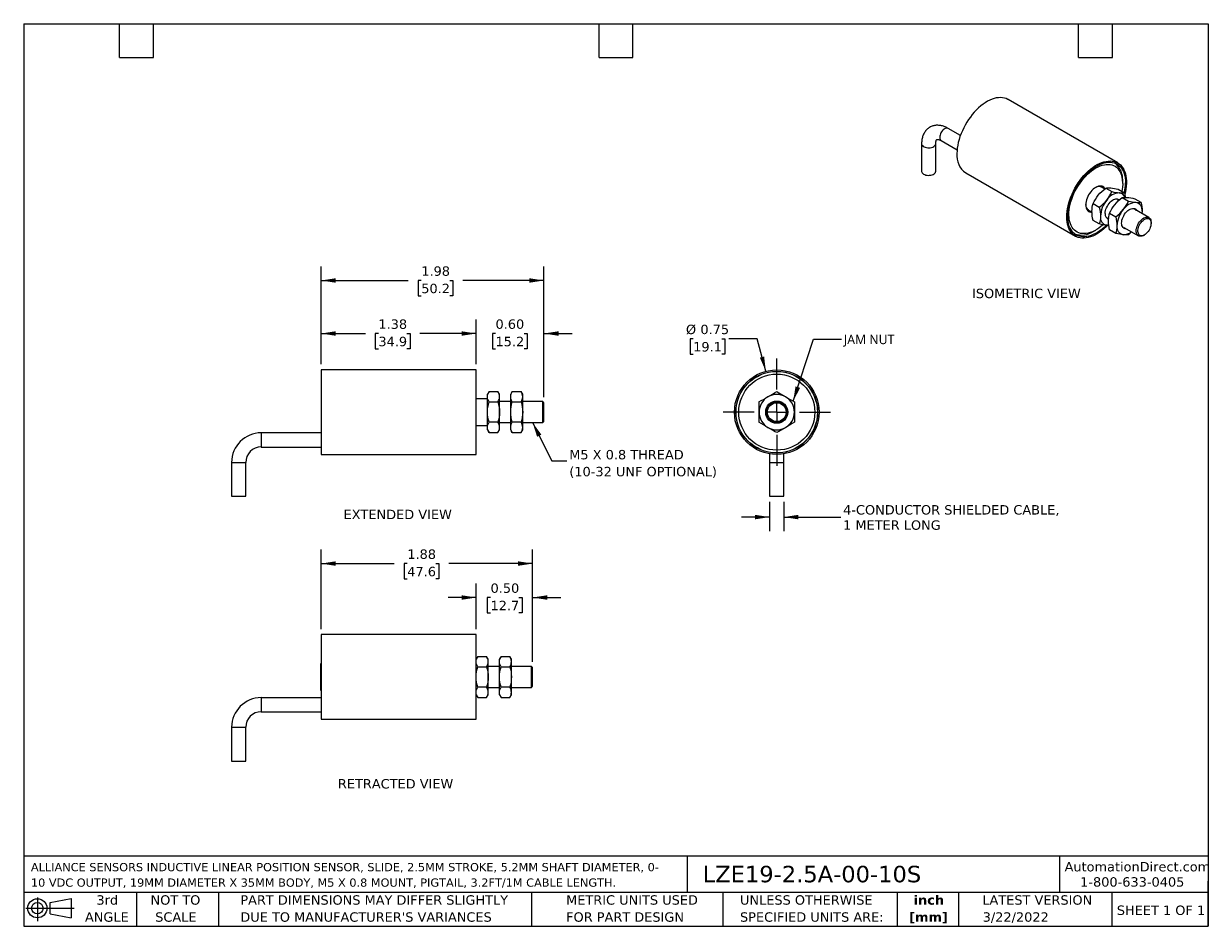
# Model space of a CAD drawing. Header units: inches. Extents: x 0.2 to 10.8, y 0.2 to 8.2.
import ezdxf

# ---------------------------------------------------------------- set-up
doc = ezdxf.new("R2010")
doc.units = ezdxf.units.IN
doc.header["$MEASUREMENT"] = 0
doc.linetypes.add('SLD-Center', pattern=[0.75, 0.6, -0.05, 0.05, -0.05])
doc.linetypes.add('SLD-Solid', pattern=[0])
doc.layers.add('CENTER', color=40, linetype='SLD-Center')
doc.layers.add('DIMENSIONS', color=140, linetype='SLD-Solid', lineweight=25)
doc.layers.add('TEXT', color=140, linetype='SLD-Solid', lineweight=25)
doc.styles.add('SLDTEXTSTYLE0', font='VERDANA.TTF')
doc.styles.add('SLDTEXTSTYLE1', font='VERDANAB.TTF')
doc.styles.add('SLDTEXTSTYLE2', font='SEGOEUI.TTF')
doc.styles.get("Standard").update_dxf_attribs({"font": 'VERDANA.TTF'})
doc.dimstyles.new('SLDDIMSTYLE0', dxfattribs={"dimtxt": 0.084961, "dimasz": 0.13, "dimexe": 0, "dimexo": 0.0625, "dimgap": 0.02124, "dimtad": 0, "dimtih": 1, "dimtoh": 1, "dimrnd": 1e-09, "dimzin": 0, "dimdsep": 46, "dimtxsty": 'SLDTEXTSTYLE0', "dimsah": 1, "dimcen": 0.09, "dimadec": 0, "dimazin": 0, "dimtfac": 1, "dimtmove": 0, "dimatfit": 0, "dimfxl": 0, "dimfrac": 2, "dimtolj": 1, "dimtzin": 12, "dimarcsym": 0})
doc.dimstyles.new('SLDDIMSTYLE1', dxfattribs={"dimtxt": 0.084961, "dimasz": 0.13, "dimexe": 0, "dimexo": 0.0625, "dimgap": 0.02124, "dimtad": 0, "dimtih": 1, "dimtoh": 1, "dimrnd": 1e-09, "dimzin": 12, "dimdsep": 46, "dimtxsty": 'SLDTEXTSTYLE0', "dimsah": 1, "dimcen": 0.09, "dimadec": 0, "dimazin": 3, "dimtfac": 1, "dimtofl": 0, "dimtmove": 0, "dimatfit": 3, "dimfxl": 0, "dimfrac": 2, "dimtolj": 1, "dimtzin": 12, "dimarcsym": 0})
doc.dimstyles.new('SLDDIMSTYLE2', dxfattribs={"dimtxt": 0.18, "dimasz": 0.13, "dimexe": 0, "dimexo": 0.0625, "dimgap": 0, "dimtad": 0, "dimtih": 1, "dimtoh": 1, "dimdec": 0, "dimrnd": 1e-09, "dimzin": 0, "dimdsep": 46, "dimtxsty": 'Standard', "dimsah": 1, "dimcen": 0.09, "dimadec": 0, "dimazin": 0, "dimtfac": 0.13, "dimtdec": 0, "dimtofl": 0, "dimtmove": 0, "dimatfit": 3, "dimfxl": 0, "dimfrac": 2, "dimtolj": 1, "dimtzin": 0, "dimarcsym": 0})
doc.dimstyles.new('SLDDIMSTYLE3', dxfattribs={"dimtxt": 0.084961, "dimasz": 0.13, "dimexe": 0, "dimexo": 0.0625, "dimgap": 0.02124, "dimtad": 0, "dimtih": 1, "dimtoh": 1, "dimrnd": 1e-09, "dimdsep": 46, "dimtxsty": 'SLDTEXTSTYLE0', "dimsah": 1, "dimcen": 0, "dimadec": 0, "dimazin": 2, "dimtfac": 1, "dimtofl": 0, "dimtmove": 0, "dimatfit": 3, "dimfxl": 0, "dimfrac": 2, "dimtolj": 1, "dimtzin": 12, "dimarcsym": 0})
doc.dimstyles.new('SLDDIMSTYLE4', dxfattribs={"dimtxt": 0.084961, "dimasz": 0.13, "dimexe": 0, "dimexo": 0.0625, "dimgap": 0.02124, "dimtad": 0, "dimtih": 1, "dimtoh": 1, "dimrnd": 1e-09, "dimzin": 12, "dimdsep": 46, "dimtxsty": 'SLDTEXTSTYLE0', "dimsah": 1, "dimcen": 0.09, "dimadec": 0, "dimazin": 3, "dimtfac": 1, "dimtmove": 0, "dimatfit": 0, "dimfxl": 0, "dimfrac": 2, "dimtolj": 1, "dimtzin": 12, "dimarcsym": 0})

# ---------------------------------------------------------------- blocks, each defined once
blk = doc.blocks.new('Block11')
at = {"color": 7, "linetype": 'SLD-Solid', "lineweight": 18}
for p, q in [((0, 0.113), (0.428, 0.113)), ((0.102, 0.209), (0.102, 0)), ((0.216, 0.164), (0.401, 0.198)), ((0.216, 0.063), (0.216, 0.164)), ((0.401, 0.198), (0.401, 0.029)), ((0.216, 0.063), (0.401, 0.029))]:
    blk.add_line(p, q, dxfattribs=at)
for radius in [0.0846, 0.0506]:
    blk.add_circle((0.102, 0.113), radius, dxfattribs=at)
blk = doc.blocks.new('Block12')
at = {"color": 7, "linetype": 'Continuous'}
blk.add_blockref('Block11', (0, 0), dxfattribs=at)
blk = doc.blocks.new('SW_NOTE_0')
at = {"layer": 'TEXT', "color": 0, "char_height": 0.07292, "attachment_point": 1, "style": 'SLDTEXTSTYLE0'}
for s, insert in [('ALLIANCE SENSORS INDUCTIVE LINEAR POSITION SENSOR, SLIDE, 2.5MM STROKE, 5.2MM SHAFT DIAMETER, 0-', (0, 0.093)), ('10 VDC OUTPUT, 19MM DIAMETER X 35MM BODY, M5 X 0.8 MOUNT, PIGTAIL, 3.2FT/1M CABLE LENGTH.', (0, -0.044))]:
    blk.add_mtext(s, dxfattribs=dict(at, insert=insert))
blk = doc.blocks.new('SW_NOTE_0_1')
at = {"layer": 'TEXT', "color": 0, "char_height": 0.0833, "attachment_point": 2, "style": 'SLDTEXTSTYLE1'}
for s, insert in [('inch', (0.125, 0.106)), ('[mm]', (0.122, -0.045))]:
    blk.add_mtext(s, dxfattribs=dict(at, insert=insert))
blk = doc.blocks.new('SW_NOTE_0_2')
at = {"layer": 'TEXT', "color": 0, "char_height": 0.08333, "attachment_point": 1, "style": 'SLDTEXTSTYLE0'}
for s, insert in [('UNLESS OTHERWISE ', (0, 0.106)), ('SPECIFIED UNITS ARE:', (0, -0.045))]:
    blk.add_mtext(s, dxfattribs=dict(at, insert=insert))
blk = doc.blocks.new('SW_NOTE_0_3')
at = {"layer": 'TEXT', "color": 0, "char_height": 0.08333, "attachment_point": 1, "style": 'SLDTEXTSTYLE0'}
for s, insert in [('PART DIMENSIONS MAY DIFFER SLIGHTLY ', (0, 0.106)), ("DUE TO MANUFACTURER'S VARIANCES", (0, -0.045))]:
    blk.add_mtext(s, dxfattribs=dict(at, insert=insert))
blk = doc.blocks.new('SW_NOTE_0_4')
at = {"layer": 'TEXT', "color": 0, "char_height": 0.0833, "attachment_point": 2, "style": 'SLDTEXTSTYLE0'}
for s, insert in [('NOT TO', (0.207, 0.106)), ('SCALE', (0.211, -0.045))]:
    blk.add_mtext(s, dxfattribs=dict(at, insert=insert))
blk = doc.blocks.new('SW_NOTE_0_5')
at = {"layer": 'TEXT', "color": 0, "char_height": 0.0833, "attachment_point": 2, "style": 'SLDTEXTSTYLE0'}
for s, insert in [('3rd', (0.091, 0.106)), ('ANGLE', (0.087, -0.045))]:
    blk.add_mtext(s, dxfattribs=dict(at, insert=insert))
blk = doc.blocks.new('SW_NOTE_0_6')
at = {"layer": 'TEXT', "color": 0, "char_height": 0.08333, "attachment_point": 1, "style": 'SLDTEXTSTYLE0'}
for s, insert in [('METRIC UNITS USED ', (0, 0.106)), ('FOR PART DESIGN', (0, -0.045))]:
    blk.add_mtext(s, dxfattribs=dict(at, insert=insert))
blk = doc.blocks.new('_D')
at = {"layer": 'DIMENSIONS'}
for p, q in [((4.261, 5.232), (4.261, 5.629)), ((4.861, 4.941), (4.861, 5.629)), ((4.261, 5.504), (4.011, 5.504)), ((4.432, 5.504), (4.404, 5.504)), ((4.404, 5.504), (4.404, 5.369)), ((4.685, 5.504), (4.713, 5.504)), ((4.713, 5.504), (4.713, 5.369)), ((4.861, 5.504), (5.111, 5.504)), ((4.404, 5.369), (4.432, 5.369)), ((4.713, 5.369), (4.685, 5.369))]:
    blk.add_line(p, q, dxfattribs=at)
for points in [[(4.261, 5.504), (4.131, 5.524), (4.131, 5.484)], [(4.861, 5.504), (4.991, 5.484), (4.991, 5.524)]]:
    blk.add_solid(points, dxfattribs=at)
at = {"layer": 'DIMENSIONS', "char_height": 0.0833, "attachment_point": 1, "style": 'SLDTEXTSTYLE0'}
for s, insert in [('0.60', (4.432, 5.629)), ('15.2', (4.432, 5.475))]:
    blk.add_mtext(s, dxfattribs=dict(at, insert=insert))
blk = doc.blocks.new('_D_1')
at = {"layer": 'DIMENSIONS'}
for p, q in [((2.886, 5.232), (2.886, 5.629)), ((4.261, 5.232), (4.261, 5.629)), ((2.886, 5.504), (3.279, 5.504)), ((3.394, 5.504), (3.365, 5.504)), ((3.365, 5.504), (3.365, 5.369)), ((3.646, 5.504), (3.675, 5.504)), ((3.675, 5.504), (3.675, 5.369)), ((4.261, 5.504), (3.761, 5.504)), ((3.365, 5.369), (3.394, 5.369)), ((3.675, 5.369), (3.646, 5.369))]:
    blk.add_line(p, q, dxfattribs=at)
for points in [[(2.886, 5.504), (3.016, 5.484), (3.016, 5.524)], [(4.261, 5.504), (4.131, 5.524), (4.131, 5.484)]]:
    blk.add_solid(points, dxfattribs=at)
at = {"layer": 'DIMENSIONS', "char_height": 0.0833, "attachment_point": 1, "style": 'SLDTEXTSTYLE0'}
for s, insert in [('1.38', (3.394, 5.629)), ('34.9', (3.394, 5.475))]:
    blk.add_mtext(s, dxfattribs=dict(at, insert=insert))
blk = doc.blocks.new('_D_2')
at = {"layer": 'DIMENSIONS'}
for p, q in [((2.886, 5.232), (2.886, 6.099)), ((4.861, 4.941), (4.861, 6.099)), ((2.886, 5.974), (3.659, 5.974)), ((3.774, 5.974), (3.746, 5.974)), ((3.746, 5.974), (3.746, 5.839)), ((4.027, 5.974), (4.055, 5.974)), ((4.055, 5.974), (4.055, 5.839)), ((4.861, 5.974), (4.142, 5.974)), ((3.746, 5.839), (3.774, 5.839)), ((4.055, 5.839), (4.027, 5.839))]:
    blk.add_line(p, q, dxfattribs=at)
for points in [[(2.886, 5.974), (3.016, 5.954), (3.016, 5.994)], [(4.861, 5.974), (4.731, 5.994), (4.731, 5.954)]]:
    blk.add_solid(points, dxfattribs=at)
at = {"layer": 'DIMENSIONS', "char_height": 0.0833, "attachment_point": 1, "style": 'SLDTEXTSTYLE0'}
for s, insert in [('1.98', (3.774, 6.099)), ('50.2', (3.774, 5.945))]:
    blk.add_mtext(s, dxfattribs=dict(at, insert=insert))
blk = doc.blocks.new('SW_NOTE_0_7')
at = {"layer": 'TEXT', "color": 0, "char_height": 0.08333, "attachment_point": 1, "style": 'SLDTEXTSTYLE0'}
for s, insert in [('M5 X 0.8 THREAD', (0.022, 0.095)), ('(10-32 UNF OPTIONAL)', (0.022, -0.055))]:
    blk.add_mtext(s, dxfattribs=dict(at, insert=insert))
blk = doc.blocks.new('_D_3')
at = {"layer": 'DIMENSIONS'}
for p, q in [((6.184, 5.457), (6.156, 5.457)), ((6.156, 5.457), (6.156, 5.322)), ((6.437, 5.457), (6.465, 5.457)), ((6.465, 5.457), (6.465, 5.322)), ((6.751, 5.457), (6.501, 5.457)), ((6.828, 5.17), (6.751, 5.457)), ((6.156, 5.322), (6.184, 5.322)), ((6.465, 5.322), (6.437, 5.322))]:
    blk.add_line(p, q, dxfattribs=at)
blk.add_solid([(6.828, 5.17), (6.813, 5.3), (6.775, 5.29)], dxfattribs=at)
at = {"layer": 'DIMENSIONS', "char_height": 0.0833, "attachment_point": 1, "style": 'SLDTEXTSTYLE0'}
for s, insert in [('%%c', (6.12, 5.582)), ('0.75', (6.248, 5.582)), ('19.1', (6.184, 5.428))]:
    blk.add_mtext(s, dxfattribs=dict(at, insert=insert))
blk = doc.blocks.new('_D_4')
at = {"layer": 'DIMENSIONS'}
for p, q in [((6.862, 4.011), (6.862, 3.752)), ((6.987, 4.011), (6.987, 3.752)), ((6.862, 3.877), (6.612, 3.877)), ((6.987, 3.877), (7.494, 3.877))]:
    blk.add_line(p, q, dxfattribs=at)
for points in [[(6.862, 3.877), (6.732, 3.897), (6.732, 3.857)], [(6.987, 3.877), (7.117, 3.857), (7.117, 3.897)]]:
    blk.add_solid(points, dxfattribs=at)
at = {"layer": 'DIMENSIONS', "char_height": 0.08333, "attachment_point": 1, "style": 'SLDTEXTSTYLE0'}
for s, insert in [('4-CONDUCTOR SHIELDED CABLE,', (7.513, 3.983)), ('1 METER LONG', (7.513, 3.848))]:
    blk.add_mtext(s, dxfattribs=dict(at, insert=insert))
blk = doc.blocks.new('SW_CENTERMARKSYMBOL_0')
at = {"layer": 'CENTER', "color": 0}
for p, q in [((0, 0.2), (0, 0.475)), ((-0.2, 0), (-0.475, 0)), ((0, 0), (-0.1, 0)), ((0, 0), (0, 0.1)), ((0, 0), (0, -0.1)), ((0, 0), (0.1, 0)), ((0.2, 0), (0.475, 0)), ((0, -0.2), (0, -0.475))]:
    blk.add_line(p, q, dxfattribs=at)
blk = doc.blocks.new('_D_5')
at = {"layer": 'DIMENSIONS'}
for p, q in [((4.261, 2.885), (4.261, 3.289)), ((4.761, 2.594), (4.761, 3.289)), ((4.261, 3.164), (4.011, 3.164)), ((4.388, 3.164), (4.359, 3.164)), ((4.359, 3.164), (4.359, 3.029)), ((4.64, 3.164), (4.669, 3.164)), ((4.669, 3.164), (4.669, 3.029)), ((4.761, 3.164), (5.011, 3.164)), ((4.359, 3.029), (4.388, 3.029)), ((4.669, 3.029), (4.64, 3.029))]:
    blk.add_line(p, q, dxfattribs=at)
for points in [[(4.261, 3.164), (4.131, 3.184), (4.131, 3.144)], [(4.761, 3.164), (4.891, 3.144), (4.891, 3.184)]]:
    blk.add_solid(points, dxfattribs=at)
at = {"layer": 'DIMENSIONS', "char_height": 0.0833, "attachment_point": 1, "style": 'SLDTEXTSTYLE0'}
for s, insert in [('0.50', (4.388, 3.289)), ('12.7', (4.388, 3.135))]:
    blk.add_mtext(s, dxfattribs=dict(at, insert=insert))
blk = doc.blocks.new('_D_6')
at = {"layer": 'DIMENSIONS'}
for p, q in [((2.886, 2.885), (2.886, 3.59)), ((4.761, 2.594), (4.761, 3.59)), ((2.886, 3.465), (3.535, 3.465)), ((3.65, 3.465), (3.622, 3.465)), ((3.622, 3.465), (3.622, 3.33)), ((3.903, 3.465), (3.931, 3.465)), ((3.931, 3.465), (3.931, 3.33)), ((4.761, 3.465), (4.018, 3.465)), ((3.622, 3.33), (3.65, 3.33)), ((3.931, 3.33), (3.903, 3.33))]:
    blk.add_line(p, q, dxfattribs=at)
for points in [[(2.886, 3.465), (3.016, 3.445), (3.016, 3.485)], [(4.761, 3.465), (4.631, 3.485), (4.631, 3.445)]]:
    blk.add_solid(points, dxfattribs=at)
at = {"layer": 'DIMENSIONS', "char_height": 0.0833, "attachment_point": 1, "style": 'SLDTEXTSTYLE0'}
for s, insert in [('1.88', (3.65, 3.59)), ('47.6', (3.65, 3.436))]:
    blk.add_mtext(s, dxfattribs=dict(at, insert=insert))

msp = doc.modelspace()

# ---------------------------------------------------------------- linework, layer by layer
for p, q in [((9.947, 7.016), (8.975, 7.578)), ((8.553, 7.259), (8.444, 7.322)), ((8.209, 7.186), (8.209, 6.941)), ((8.334, 6.941), (8.334, 7.186)), ((8.382, 7.214), (8.524, 7.132)), ((8.6, 6.928), (9.572, 6.367)), ((9.991, 6.833), (9.991, 6.853)), ((9.831, 6.785), (9.804, 6.801)), ((9.841, 6.793), (9.896, 6.762)), ((9.952, 6.784), (10.007, 6.752)), ((9.729, 6.655), (9.784, 6.623)), ((9.958, 6.685), (9.949, 6.69)), ((9.986, 6.709), (10.042, 6.677)), ((10.098, 6.699), (10.153, 6.667)), ((9.687, 6.598), (9.72, 6.58)), ((9.856, 6.528), (9.867, 6.522)), ((9.875, 6.571), (9.93, 6.539)), ((10.224, 6.532), (10.095, 6.606)), ((10.163, 6.587), (10.162, 6.568)), ((9.784, 6.475), (9.729, 6.506)), ((9.735, 6.411), (9.753, 6.421)), ((9.868, 6.463), (9.85, 6.464)), ((9.93, 6.39), (9.875, 6.422)), ((10.002, 6.444), (10.13, 6.37)), ((10.243, 6.481), (10.243, 6.489)), ((10.07, 6.405), (10.042, 6.38)), ((10.177, 6.374), (10.184, 6.378)), ((4.261, 5.182), (2.886, 5.182)), ((2.886, 5.182), (2.886, 4.807)), ((4.261, 4.807), (4.261, 5.182)), ((4.375, 4.989), (4.361, 4.965)), ((4.361, 4.944), (4.361, 4.965)), ((4.361, 4.807), (4.361, 4.944)), ((4.375, 4.989), (4.453, 4.989)), ((4.467, 4.965), (4.453, 4.989)), ((4.467, 4.944), (4.467, 4.965)), ((4.467, 4.807), (4.467, 4.944)), ((4.581, 4.989), (4.567, 4.965)), ((4.567, 4.944), (4.567, 4.965)), ((4.567, 4.807), (4.567, 4.944)), ((4.581, 4.989), (4.659, 4.989)), ((4.673, 4.965), (4.659, 4.989)), ((4.673, 4.944), (4.673, 4.965)), ((4.673, 4.807), (4.673, 4.944)), ((4.361, 4.924), (4.261, 4.924)), ((4.375, 4.898), (4.453, 4.898)), ((4.567, 4.901), (4.467, 4.901)), ((4.581, 4.898), (4.659, 4.898)), ((4.851, 4.901), (4.673, 4.901)), ((4.861, 4.891), (4.851, 4.901)), ((4.851, 4.827), (4.851, 4.901)), ((4.861, 4.726), (4.861, 4.891)), ((2.886, 4.807), (2.886, 4.432)), ((4.261, 4.432), (4.261, 4.807)), ((4.361, 4.671), (4.361, 4.807)), ((4.467, 4.671), (4.467, 4.807)), ((4.567, 4.671), (4.567, 4.807)), ((4.673, 4.671), (4.673, 4.807)), ((4.851, 4.714), (4.851, 4.827)), ((4.861, 4.724), (4.861, 4.726)), ((2.886, 4.623), (2.356, 4.623)), ((2.356, 4.623), (2.356, 4.498)), ((4.261, 4.69), (4.361, 4.69)), ((4.361, 4.65), (4.361, 4.671)), ((4.361, 4.65), (4.375, 4.626)), ((4.453, 4.717), (4.375, 4.717)), ((4.375, 4.626), (4.453, 4.626)), ((4.453, 4.626), (4.467, 4.65)), ((4.467, 4.714), (4.567, 4.714)), ((4.467, 4.65), (4.467, 4.671)), ((4.567, 4.65), (4.567, 4.671)), ((4.567, 4.65), (4.581, 4.626)), ((4.659, 4.717), (4.581, 4.717)), ((4.581, 4.626), (4.659, 4.626)), ((4.659, 4.626), (4.673, 4.65)), ((4.673, 4.714), (4.851, 4.714)), ((4.673, 4.65), (4.673, 4.671)), ((4.851, 4.714), (4.861, 4.724)), ((2.356, 4.498), (2.886, 4.498)), ((2.886, 4.432), (4.261, 4.432)), ((6.862, 4.438), (6.862, 4.361)), ((6.987, 4.361), (6.987, 4.438)), ((2.093, 4.361), (2.093, 4.061)), ((2.093, 4.361), (2.218, 4.361)), ((2.218, 4.061), (2.218, 4.361)), ((6.862, 4.361), (6.862, 4.061)), ((6.862, 4.361), (6.987, 4.361)), ((6.987, 4.061), (6.987, 4.361)), ((2.093, 4.061), (2.218, 4.061)), ((6.862, 4.061), (6.987, 4.061)), ((4.261, 2.835), (2.886, 2.835)), ((2.886, 2.835), (2.886, 2.46)), ((4.261, 2.46), (4.261, 2.835)), ((4.275, 2.642), (4.261, 2.618)), ((4.275, 2.642), (4.353, 2.642)), ((4.367, 2.618), (4.353, 2.642)), ((4.481, 2.642), (4.467, 2.618)), ((4.481, 2.642), (4.559, 2.642)), ((4.573, 2.618), (4.559, 2.642)), ((2.886, 2.577), (2.881, 2.577)), ((2.881, 2.577), (2.881, 2.354)), ((4.275, 2.551), (4.353, 2.551)), ((4.367, 2.597), (4.367, 2.618)), ((4.367, 2.46), (4.367, 2.597)), ((4.467, 2.554), (4.367, 2.554)), ((4.467, 2.597), (4.467, 2.618)), ((4.467, 2.46), (4.467, 2.597)), ((4.481, 2.551), (4.559, 2.551)), ((4.573, 2.597), (4.573, 2.618)), ((4.573, 2.46), (4.573, 2.597)), ((4.751, 2.554), (4.573, 2.554)), ((4.761, 2.544), (4.751, 2.554)), ((4.751, 2.48), (4.751, 2.554)), ((4.761, 2.379), (4.761, 2.544)), ((2.886, 2.46), (2.886, 2.085)), ((4.261, 2.085), (4.261, 2.46)), ((4.367, 2.324), (4.367, 2.46)), ((4.467, 2.324), (4.467, 2.46)), ((4.573, 2.324), (4.573, 2.46)), ((4.751, 2.367), (4.751, 2.48)), ((2.881, 2.354), (2.881, 2.343)), ((2.881, 2.343), (2.886, 2.343)), ((4.353, 2.369), (4.275, 2.369)), ((4.367, 2.367), (4.467, 2.367)), ((4.367, 2.303), (4.367, 2.324)), ((4.467, 2.303), (4.467, 2.324)), ((4.559, 2.369), (4.481, 2.369)), ((4.573, 2.367), (4.751, 2.367)), ((4.573, 2.303), (4.573, 2.324)), ((4.751, 2.367), (4.761, 2.377)), ((4.761, 2.377), (4.761, 2.379)), ((2.886, 2.276), (2.356, 2.276)), ((2.356, 2.276), (2.356, 2.151)), ((4.261, 2.303), (4.275, 2.278)), ((4.275, 2.278), (4.353, 2.278)), ((4.353, 2.278), (4.367, 2.303)), ((4.467, 2.303), (4.481, 2.278)), ((4.481, 2.278), (4.559, 2.278)), ((4.559, 2.278), (4.573, 2.303)), ((2.356, 2.151), (2.886, 2.151)), ((2.093, 2.014), (2.093, 1.714)), ((2.093, 2.014), (2.218, 2.014)), ((2.218, 1.714), (2.218, 2.014)), ((2.886, 2.085), (4.261, 2.085)), ((2.093, 1.714), (2.218, 1.714))]:
    msp.add_line(p, q)
at = {"flags": 128}
for points in [[(8.975, 7.578), (8.973, 7.579), (8.958, 7.586), (8.943, 7.591), (8.926, 7.594), (8.908, 7.595), (8.89, 7.594), (8.871, 7.592), (8.852, 7.587), (8.833, 7.581), (8.813, 7.572), (8.793, 7.562), (8.773, 7.55), (8.753, 7.536), (8.733, 7.521), (8.713, 7.504), (8.694, 7.486), (8.676, 7.466), (8.658, 7.445), (8.641, 7.423), (8.625, 7.4), (8.609, 7.376), (8.595, 7.352), (8.582, 7.327), (8.57, 7.301), (8.559, 7.276), (8.549, 7.25), (8.541, 7.224), (8.534, 7.198), (8.529, 7.173), (8.525, 7.148), (8.523, 7.123), (8.522, 7.1)], [(8.444, 7.322), (8.439, 7.324), (8.433, 7.325), (8.425, 7.324), (8.417, 7.321), (8.409, 7.316), (8.401, 7.31), (8.393, 7.302), (8.386, 7.293), (8.38, 7.283), (8.375, 7.273), (8.372, 7.263), (8.369, 7.252), (8.369, 7.242), (8.369, 7.233), (8.372, 7.226), (8.375, 7.219), (8.38, 7.215), (8.382, 7.214)], [(8.209, 7.186), (8.209, 7.181), (8.212, 7.175), (8.217, 7.169), (8.223, 7.163), (8.231, 7.159), (8.241, 7.155), (8.252, 7.152), (8.263, 7.151), (8.274, 7.15), (8.286, 7.151), (8.297, 7.153), (8.307, 7.156), (8.316, 7.161), (8.323, 7.166), (8.329, 7.172), (8.332, 7.178), (8.334, 7.185), (8.334, 7.186)], [(8.209, 6.941), (8.209, 6.94), (8.211, 6.933), (8.214, 6.927), (8.22, 6.921), (8.227, 6.916), (8.236, 6.912), (8.246, 6.908), (8.257, 6.906), (8.269, 6.905), (8.28, 6.906), (8.291, 6.907), (8.302, 6.91), (8.311, 6.914), (8.319, 6.918), (8.326, 6.924), (8.331, 6.93), (8.333, 6.936), (8.334, 6.941)], [(9.495, 6.539), (9.495, 6.562), (9.498, 6.586), (9.501, 6.611), (9.507, 6.637), (9.513, 6.662), (9.522, 6.688), (9.531, 6.714), (9.542, 6.74), (9.554, 6.766), (9.567, 6.791), (9.581, 6.815), (9.597, 6.839), (9.613, 6.862), (9.63, 6.884), (9.648, 6.905), (9.667, 6.924), (9.686, 6.943), (9.705, 6.96), (9.725, 6.975), (9.745, 6.989), (9.765, 7.001), (9.785, 7.011), (9.805, 7.019), (9.824, 7.026), (9.844, 7.03), (9.862, 7.033), (9.881, 7.034), (9.898, 7.033), (9.915, 7.029), (9.931, 7.024), (9.946, 7.017), (9.959, 7.008), (9.972, 6.998), (9.983, 6.985), (9.994, 6.971), (10.002, 6.955), (10.01, 6.938), (10.016, 6.919), (10.02, 6.9), (10.023, 6.878), (10.025, 6.856), (10.025, 6.833), (10.023, 6.809), (10.02, 6.784), (10.016, 6.759), (10.01, 6.736)], [(9.848, 6.464), (9.846, 6.463), (9.828, 6.445), (9.809, 6.429), (9.789, 6.415), (9.77, 6.401), (9.75, 6.39), (9.73, 6.381), (9.711, 6.373), (9.692, 6.367), (9.673, 6.363), (9.655, 6.361), (9.637, 6.361), (9.621, 6.363), (9.604, 6.366), (9.589, 6.372), (9.575, 6.38), (9.562, 6.389), (9.55, 6.4), (9.54, 6.413), (9.53, 6.428), (9.522, 6.444), (9.515, 6.461), (9.51, 6.48), (9.507, 6.5), (9.504, 6.521), (9.504, 6.544), (9.504, 6.567), (9.507, 6.591), (9.51, 6.615), (9.515, 6.64), (9.522, 6.665), (9.53, 6.69), (9.54, 6.716), (9.55, 6.741), (9.562, 6.766), (9.575, 6.79), (9.589, 6.814), (9.604, 6.837), (9.621, 6.86), (9.637, 6.881), (9.655, 6.901), (9.673, 6.92), (9.692, 6.938), (9.711, 6.954), (9.73, 6.969), (9.75, 6.982), (9.77, 6.993), (9.789, 7.003), (9.809, 7.01), (9.828, 7.016), (9.846, 7.02), (9.865, 7.022), (9.882, 7.022), (9.899, 7.02), (9.915, 7.017), (9.93, 7.011), (9.945, 7.003), (9.958, 6.994), (9.97, 6.983), (9.98, 6.97), (9.99, 6.956), (9.998, 6.939), (10.004, 6.922), (10.009, 6.903), (10.013, 6.883), (10.015, 6.862), (10.016, 6.84), (10.016, 6.84)], [(9.662, 6.897), (9.68, 6.915), (9.698, 6.931), (9.716, 6.946), (9.735, 6.96), (9.754, 6.971), (9.773, 6.981), (9.792, 6.989), (9.81, 6.996), (9.829, 7), (9.846, 7.002), (9.863, 7.003), (9.88, 7.001), (9.895, 6.998), (9.91, 6.993), (9.924, 6.986), (9.936, 6.977), (9.948, 6.966), (9.958, 6.953), (9.967, 6.939), (9.974, 6.923), (9.981, 6.906), (9.985, 6.888), (9.989, 6.868), (9.99, 6.848), (9.991, 6.826), (9.989, 6.803), (9.987, 6.78), (9.984, 6.765)], [(9.817, 6.468), (9.798, 6.452), (9.78, 6.438), (9.761, 6.426), (9.742, 6.415), (9.723, 6.406), (9.704, 6.399), (9.686, 6.393), (9.668, 6.39), (9.651, 6.389), (9.634, 6.389), (9.618, 6.391), (9.603, 6.396), (9.589, 6.402), (9.575, 6.41), (9.563, 6.42), (9.553, 6.432), (9.543, 6.445), (9.535, 6.46), (9.528, 6.476), (9.522, 6.494), (9.518, 6.513), (9.516, 6.533), (9.515, 6.554), (9.515, 6.577), (9.517, 6.599), (9.521, 6.623), (9.526, 6.647), (9.532, 6.671), (9.54, 6.696), (9.549, 6.72), (9.559, 6.744), (9.571, 6.768), (9.584, 6.792), (9.598, 6.815), (9.613, 6.837), (9.628, 6.858), (9.645, 6.878), (9.662, 6.897)], [(9.834, 6.788), (9.831, 6.792), (9.824, 6.8), (9.816, 6.806), (9.808, 6.809), (9.798, 6.811), (9.787, 6.811), (9.776, 6.809), (9.765, 6.805), (9.753, 6.799), (9.741, 6.792), (9.73, 6.782), (9.718, 6.772), (9.708, 6.76), (9.698, 6.746), (9.689, 6.732), (9.682, 6.718), (9.675, 6.703), (9.67, 6.688), (9.666, 6.673), (9.664, 6.658), (9.663, 6.644), (9.664, 6.631), (9.666, 6.619), (9.67, 6.608), (9.675, 6.599), (9.681, 6.591), (9.689, 6.586), (9.698, 6.582), (9.708, 6.58), (9.718, 6.58), (9.719, 6.58)], [(9.836, 6.567), (9.837, 6.58), (9.839, 6.593), (9.843, 6.606), (9.848, 6.619), (9.855, 6.633), (9.862, 6.645), (9.871, 6.657), (9.88, 6.668), (9.89, 6.677), (9.901, 6.685), (9.911, 6.691), (9.921, 6.695), (9.931, 6.697), (9.941, 6.697), (9.949, 6.695), (9.957, 6.691), (9.961, 6.688)], [(9.954, 6.693), (9.956, 6.692), (9.961, 6.688)], [(9.858, 6.463), (9.844, 6.449), (9.824, 6.432), (9.805, 6.416), (9.785, 6.401), (9.765, 6.388), (9.745, 6.377), (9.725, 6.368), (9.705, 6.36), (9.686, 6.355), (9.667, 6.351), (9.648, 6.349), (9.63, 6.35), (9.613, 6.352), (9.597, 6.356), (9.581, 6.362), (9.567, 6.37), (9.554, 6.38), (9.542, 6.391), (9.531, 6.405), (9.522, 6.42), (9.513, 6.436), (9.507, 6.454), (9.501, 6.473), (9.498, 6.494), (9.495, 6.516), (9.495, 6.539)], [(9.866, 6.519), (9.862, 6.52), (9.856, 6.523)], [(9.982, 6.483), (9.983, 6.495), (9.985, 6.508), (9.989, 6.522), (9.994, 6.535), (10.001, 6.548), (10.008, 6.561), (10.017, 6.573), (10.026, 6.583), (10.036, 6.593), (10.046, 6.6), (10.057, 6.606), (10.067, 6.61), (10.077, 6.613), (10.086, 6.613), (10.095, 6.611), (10.103, 6.607), (10.109, 6.602), (10.114, 6.595)], [(10.112, 6.43), (10.115, 6.442), (10.12, 6.456), (10.125, 6.468), (10.132, 6.481), (10.14, 6.493), (10.149, 6.504), (10.158, 6.513), (10.168, 6.521), (10.178, 6.528), (10.189, 6.533), (10.198, 6.535), (10.208, 6.536), (10.216, 6.535), (10.224, 6.532), (10.23, 6.527), (10.236, 6.52), (10.24, 6.511), (10.242, 6.501), (10.243, 6.49), (10.243, 6.489)], [(10.172, 6.373), (10.163, 6.371), (10.154, 6.371), (10.146, 6.372), (10.139, 6.376), (10.134, 6.382), (10.13, 6.389), (10.127, 6.398), (10.125, 6.408), (10.125, 6.419), (10.127, 6.431), (10.13, 6.443), (10.135, 6.455), (10.14, 6.467), (10.147, 6.479), (10.155, 6.489), (10.164, 6.499), (10.173, 6.507), (10.182, 6.514), (10.192, 6.519), (10.201, 6.522), (10.21, 6.523), (10.218, 6.522), (10.226, 6.519), (10.232, 6.514), (10.237, 6.508), (10.24, 6.5), (10.243, 6.491), (10.243, 6.48), (10.242, 6.469), (10.24, 6.457), (10.236, 6.444), (10.231, 6.432), (10.225, 6.42), (10.217, 6.409), (10.209, 6.399), (10.2, 6.39), (10.191, 6.383), (10.181, 6.377), (10.172, 6.373)], [(10.163, 6.587), (10.162, 6.572), (10.162, 6.568)], [(9.867, 6.465), (9.862, 6.464), (9.85, 6.464)], [(10.02, 6.433), (10.017, 6.433), (10.008, 6.435), (10.001, 6.439), (9.994, 6.445), (9.989, 6.452), (9.985, 6.461), (9.983, 6.471), (9.982, 6.483)], [(10.177, 6.374), (10.171, 6.371), (10.161, 6.367), (10.151, 6.366), (10.142, 6.366), (10.134, 6.368), (10.127, 6.372), (10.121, 6.378), (10.116, 6.386), (10.113, 6.395), (10.111, 6.406), (10.111, 6.417), (10.112, 6.43)]]:
    msp.add_lwpolyline(points, dxfattribs=at)
for radius in [0.375, 0.362, 0.361, 0.337, 0.0984, 0.0935, 0.0835]:
    msp.add_circle((6.925, 4.807), radius)
for centre, radius, start, end in [((8.705, 7.079), 0.184, 173.5307, 235.1571), ((9.801, 6.869), 0.19, 355.356, 49.6779), ((9.6, 6.843), 0.416, 347.4375, 359.5771), ((9.78, 6.749), 0.057, 65.058, 123.0149), ((9.969, 6.609), 0.142, 93.1708, 146.8239), ((9.955, 6.692), 0.0589, 18.4327, 83.5731), ((9.719, 6.645), 0.0562, 176.5455, 235.3923), ((10.036, 6.532), 0.242, 140.2588, 177.3298), ((10.115, 6.524), 0.142, 93.1708, 146.8239), ((10.094, 6.598), 0.0698, 351.2214, 78.98), ((9.863, 6.532), 0.0698, 171.2214, 258.98), ((9.881, 6.561), 0.0455, 172.5974, 250.461), ((10.182, 6.448), 0.242, 140.2588, 177.3298), ((10.082, 6.578), 0.0353, 29.3778, 59.6143), ((9.627, 6.565), 0.188, 250.0294, 304.9475), ((10.009, 6.448), 0.0698, 171.2214, 258.98), ((9.997, 6.49), 0.11, 269.3634, 310.1241), ((10.019, 6.47), 0.0361, 240.7058, 270.3128), ((6.925, 4.807), 0.157, 120, 180), ((6.925, 4.807), 0.157, 60, 120), ((6.925, 4.807), 0.157, 0, 60), ((6.925, 4.807), 0.157, 180, 240), ((6.925, 4.807), 0.157, 300, 0), ((2.356, 4.361), 0.263, 90, 180), ((6.925, 4.807), 0.157, 240, 300), ((2.356, 4.361), 0.138, 90, 180), ((2.356, 2.014), 0.263, 90, 180), ((2.356, 2.014), 0.138, 90, 180)]:
    msp.add_arc(centre, radius, start, end)
for points, knots in [([(8.444, 7.322), (8.443, 7.323), (8.437, 7.326), (8.426, 7.332), (8.41, 7.339), (8.394, 7.344), (8.378, 7.347), (8.362, 7.349), (8.346, 7.35), (8.331, 7.349), (8.316, 7.346), (8.301, 7.341), (8.287, 7.335), (8.273, 7.327), (8.261, 7.317), (8.249, 7.306), (8.239, 7.293), (8.23, 7.279), (8.223, 7.265), (8.218, 7.249), (8.213, 7.233), (8.21, 7.215), (8.209, 7.2), (8.209, 7.19), (8.209, 7.186)], [0, 0, 0, 0, 0.010433, 0.058192, 0.106168, 0.15416, 0.201963, 0.249404, 0.296387, 0.342926, 0.389138, 0.43523, 0.481478, 0.528207, 0.575776, 0.624488, 0.674784, 0.721627, 0.769562, 0.818612, 0.868655, 0.919434, 0.970618, 1, 1, 1, 1]), ([(8.334, 7.186), (8.334, 7.188), (8.334, 7.193), (8.335, 7.2), (8.336, 7.207), (8.337, 7.213), (8.339, 7.217), (8.341, 7.22), (8.342, 7.222), (8.343, 7.223), (8.344, 7.224), (8.345, 7.224), (8.347, 7.225), (8.35, 7.225), (8.354, 7.224), (8.36, 7.223), (8.366, 7.221), (8.374, 7.218), (8.379, 7.215), (8.382, 7.214)], [0, 0, 0, 0, 0.036209, 0.088244, 0.140289, 0.192687, 0.2459, 0.300895, 0.359327, 0.424335, 0.503435, 0.592826, 0.657932, 0.719413, 0.7777, 0.834456, 0.890702, 0.946886, 1, 1, 1, 1]), ([(10.007, 6.752), (10.01, 6.738), (10.013, 6.724), (10.014, 6.711), (10.014, 6.711)], [0, 0, 0, 0, 0.990299, 1, 1, 1, 1])]:
    msp.add_open_spline(points, degree=3, knots=knots)
for points in [[(9.729, 6.655), (9.741, 6.681), (9.756, 6.706), (9.775, 6.73)], [(9.775, 6.73), (9.794, 6.754), (9.816, 6.774), (9.841, 6.793)], [(9.841, 6.793), (9.853, 6.795), (9.867, 6.796), (9.886, 6.794)], [(9.85, 6.687), (9.869, 6.71), (9.884, 6.735), (9.896, 6.762)], [(9.886, 6.794), (9.905, 6.793), (9.928, 6.789), (9.952, 6.784)], [(9.896, 6.762), (9.92, 6.756), (9.942, 6.753), (9.961, 6.751)], [(9.961, 6.751), (9.98, 6.749), (9.995, 6.75), (10.007, 6.752)], [(9.719, 6.586), (9.719, 6.612), (9.723, 6.634), (9.729, 6.655)], [(9.784, 6.623), (9.809, 6.642), (9.831, 6.663), (9.85, 6.687)], [(9.784, 6.623), (9.79, 6.595), (9.794, 6.568), (9.794, 6.543)], [(9.875, 6.571), (9.887, 6.597), (9.902, 6.622), (9.921, 6.646)], [(9.921, 6.646), (9.94, 6.669), (9.962, 6.69), (9.986, 6.709)], [(9.986, 6.709), (9.999, 6.711), (10.013, 6.712), (10.032, 6.71)], [(9.996, 6.602), (10.015, 6.626), (10.03, 6.651), (10.042, 6.677)], [(10.032, 6.71), (10.051, 6.708), (10.073, 6.704), (10.098, 6.699)], [(10.042, 6.677), (10.066, 6.672), (10.088, 6.668), (10.107, 6.667)], [(10.107, 6.667), (10.126, 6.665), (10.141, 6.666), (10.153, 6.667)], [(10.153, 6.667), (10.159, 6.64), (10.163, 6.613), (10.163, 6.587)], [(9.729, 6.506), (9.723, 6.534), (9.719, 6.561), (9.719, 6.586)], [(9.794, 6.543), (9.794, 6.518), (9.79, 6.495), (9.784, 6.475)], [(9.865, 6.502), (9.865, 6.528), (9.869, 6.55), (9.875, 6.571)], [(9.93, 6.539), (9.955, 6.558), (9.977, 6.579), (9.996, 6.602)], [(9.93, 6.539), (9.936, 6.511), (9.94, 6.484), (9.94, 6.459)], [(9.85, 6.464), (9.831, 6.466), (9.809, 6.469), (9.784, 6.475)], [(9.875, 6.422), (9.869, 6.45), (9.865, 6.477), (9.865, 6.502)], [(9.94, 6.459), (9.94, 6.434), (9.936, 6.411), (9.93, 6.39)], [(9.996, 6.38), (9.977, 6.381), (9.955, 6.385), (9.93, 6.39)], [(10.042, 6.38), (10.03, 6.379), (10.015, 6.378), (9.996, 6.38)], [(4.361, 4.944), (4.361, 4.959), (4.366, 4.974), (4.375, 4.989)], [(4.375, 4.898), (4.366, 4.913), (4.361, 4.928), (4.361, 4.944)], [(4.467, 4.944), (4.467, 4.959), (4.461, 4.974), (4.453, 4.989)], [(4.453, 4.898), (4.461, 4.913), (4.467, 4.928), (4.467, 4.944)], [(4.567, 4.944), (4.567, 4.959), (4.572, 4.974), (4.581, 4.989)], [(4.581, 4.898), (4.572, 4.913), (4.567, 4.928), (4.567, 4.944)], [(4.673, 4.944), (4.673, 4.959), (4.668, 4.974), (4.659, 4.989)], [(4.659, 4.898), (4.668, 4.913), (4.673, 4.928), (4.673, 4.944)], [(6.767, 4.898), (6.793, 4.913), (6.819, 4.928), (6.846, 4.944)], [(6.846, 4.944), (6.873, 4.959), (6.899, 4.974), (6.925, 4.989)], [(6.925, 4.989), (6.951, 4.974), (6.977, 4.959), (7.004, 4.944)], [(7.004, 4.944), (7.03, 4.928), (7.057, 4.913), (7.082, 4.898)], [(4.361, 4.807), (4.361, 4.839), (4.366, 4.869), (4.375, 4.898)], [(4.453, 4.898), (4.461, 4.869), (4.467, 4.839), (4.467, 4.807)], [(4.567, 4.807), (4.567, 4.839), (4.572, 4.869), (4.581, 4.898)], [(4.659, 4.898), (4.668, 4.869), (4.673, 4.839), (4.673, 4.807)], [(6.767, 4.898), (6.767, 4.869), (6.767, 4.839), (6.767, 4.807)], [(7.082, 4.898), (7.082, 4.869), (7.082, 4.839), (7.082, 4.807)], [(4.375, 4.717), (4.366, 4.746), (4.361, 4.776), (4.361, 4.807)], [(4.467, 4.807), (4.467, 4.776), (4.461, 4.746), (4.453, 4.717)], [(4.581, 4.717), (4.572, 4.746), (4.567, 4.776), (4.567, 4.807)], [(4.673, 4.807), (4.673, 4.776), (4.668, 4.746), (4.659, 4.717)], [(6.767, 4.807), (6.767, 4.776), (6.767, 4.746), (6.767, 4.717)], [(7.082, 4.807), (7.082, 4.776), (7.082, 4.746), (7.082, 4.717)], [(4.361, 4.671), (4.361, 4.687), (4.366, 4.702), (4.375, 4.717)], [(4.375, 4.626), (4.366, 4.64), (4.361, 4.656), (4.361, 4.671)], [(4.467, 4.671), (4.467, 4.687), (4.461, 4.702), (4.453, 4.717)], [(4.453, 4.626), (4.461, 4.64), (4.467, 4.656), (4.467, 4.671)], [(4.567, 4.671), (4.567, 4.687), (4.572, 4.702), (4.581, 4.717)], [(4.581, 4.626), (4.572, 4.64), (4.567, 4.656), (4.567, 4.671)], [(4.673, 4.671), (4.673, 4.687), (4.668, 4.702), (4.659, 4.717)], [(4.659, 4.626), (4.668, 4.64), (4.673, 4.656), (4.673, 4.671)], [(6.846, 4.671), (6.819, 4.687), (6.793, 4.702), (6.767, 4.717)], [(6.925, 4.626), (6.899, 4.64), (6.873, 4.656), (6.846, 4.671)], [(7.004, 4.671), (6.977, 4.656), (6.951, 4.64), (6.925, 4.626)], [(7.082, 4.717), (7.057, 4.702), (7.03, 4.687), (7.004, 4.671)], [(4.261, 2.597), (4.261, 2.612), (4.266, 2.627), (4.275, 2.642)], [(4.367, 2.597), (4.367, 2.612), (4.361, 2.627), (4.353, 2.642)], [(4.467, 2.597), (4.467, 2.612), (4.472, 2.627), (4.481, 2.642)], [(4.573, 2.597), (4.573, 2.612), (4.568, 2.627), (4.559, 2.642)], [(4.275, 2.551), (4.266, 2.566), (4.261, 2.581), (4.261, 2.597)], [(4.261, 2.46), (4.261, 2.491), (4.266, 2.521), (4.275, 2.551)], [(4.353, 2.551), (4.361, 2.566), (4.367, 2.581), (4.367, 2.597)], [(4.353, 2.551), (4.361, 2.521), (4.367, 2.491), (4.367, 2.46)], [(4.481, 2.551), (4.472, 2.566), (4.467, 2.581), (4.467, 2.597)], [(4.467, 2.46), (4.467, 2.491), (4.472, 2.521), (4.481, 2.551)], [(4.559, 2.551), (4.568, 2.566), (4.573, 2.581), (4.573, 2.597)], [(4.559, 2.551), (4.568, 2.521), (4.573, 2.491), (4.573, 2.46)], [(4.275, 2.369), (4.266, 2.399), (4.261, 2.429), (4.261, 2.46)], [(4.367, 2.46), (4.367, 2.429), (4.361, 2.399), (4.353, 2.369)], [(4.481, 2.369), (4.472, 2.399), (4.467, 2.429), (4.467, 2.46)], [(4.573, 2.46), (4.573, 2.429), (4.568, 2.399), (4.559, 2.369)], [(4.261, 2.324), (4.261, 2.339), (4.266, 2.354), (4.275, 2.369)], [(4.275, 2.278), (4.266, 2.293), (4.261, 2.308), (4.261, 2.324)], [(4.367, 2.324), (4.367, 2.339), (4.361, 2.354), (4.353, 2.369)], [(4.353, 2.278), (4.361, 2.293), (4.367, 2.308), (4.367, 2.324)], [(4.467, 2.324), (4.467, 2.339), (4.472, 2.354), (4.481, 2.369)], [(4.481, 2.278), (4.472, 2.293), (4.467, 2.308), (4.467, 2.324)], [(4.573, 2.324), (4.573, 2.339), (4.568, 2.354), (4.559, 2.369)], [(4.559, 2.278), (4.568, 2.293), (4.573, 2.308), (4.573, 2.324)]]:
    msp.add_open_spline(points, degree=3)
at = {"layer": 'TEXT'}
for p, q in [((0.25, 8.25), (10.75, 8.25)), ((0.25, 8.25), (0.25, 0.25)), ((1.1, 7.95), (1.1, 8.25)), ((1.4, 7.95), (1.4, 8.25)), ((5.35, 7.95), (5.35, 8.25)), ((5.65, 7.95), (5.65, 8.25)), ((9.6, 7.95), (9.6, 8.25)), ((9.9, 7.95), (9.9, 8.25)), ((10.75, 8.25), (10.75, 0.25)), ((1.1, 7.95), (1.4, 7.95)), ((5.35, 7.95), (5.65, 7.95)), ((9.6, 7.95), (9.9, 7.95)), ((10.75, 0.871), (0.25, 0.871)), ((6.132, 0.871), (6.132, 0.55)), ((9.432, 0.871), (9.432, 0.55)), ((10.75, 0.25), (10.75, 0.65)), ((10.75, 0.55), (0.25, 0.55)), ((1.25, 0.55), (1.25, 0.25)), ((1.977, 0.55), (1.977, 0.25)), ((4.75, 0.55), (4.75, 0.25)), ((6.448, 0.55), (6.448, 0.25)), ((7.993, 0.55), (7.993, 0.25)), ((8.536, 0.55), (8.536, 0.25)), ((9.896, 0.55), (9.896, 0.25)), ((0.25, 0.25), (10.75, 0.25))]:
    msp.add_line(p, q, dxfattribs=at)

# ---------------------------------------------------------------- block references
at = {"layer": 'CENTER'}
msp.add_blockref('SW_CENTERMARKSYMBOL_0', (6.925, 4.807), dxfattribs=at)
at = {"layer": 'TEXT'}
for name, p in [('SW_NOTE_0_7', (5.064, 4.377)), ('SW_NOTE_0', (0.314, 0.718)), ('SW_NOTE_0_5', (0.9, 0.419)), ('SW_NOTE_0_4', (1.388, 0.419)), ('SW_NOTE_0_3', (2.17, 0.419)), ('SW_NOTE_0_6', (5.058, 0.419)), ('SW_NOTE_0_2', (6.599, 0.419)), ('SW_NOTE_0_1', (8.148, 0.419)), ('Block12', (0.269, 0.297))]:
    msp.add_blockref(name, p, dxfattribs=at)

# ---------------------------------------------------------------- texts
for s, insert, char_height, attachment_point, style in [('ISOMETRIC VIEW', (8.656, 5.901), 0.08333, 1, 'SLDTEXTSTYLE0'), ('JAM NUT', (7.52, 5.493), 0.0833, 1, 'SLDTEXTSTYLE2'), ('EXTENDED VIEW', (3.085, 3.942), 0.08333, 1, 'SLDTEXTSTYLE0'), ('RETRACTED VIEW', (3.035, 1.555), 0.08333, 1, 'SLDTEXTSTYLE0'), ('LZE19-2.5A-00-10S', (6.268, 0.786), 0.14583, 1, 'SLDTEXTSTYLE0'), ('AutomationDirect.com', (9.476, 0.82), 0.08333, 1, 'SLDTEXTSTYLE0'), ('1-800-633-0405', (9.614, 0.685), 0.08333, 1, 'SLDTEXTSTYLE0'), ('LATEST VERSION', (9.234, 0.525), 0.08333, 2, 'SLDTEXTSTYLE0'), ('SHEET 1 OF 1', (9.939, 0.434), 0.08333, 1, 'SLDTEXTSTYLE0'), ('3/22/2022', (9.043, 0.374), 0.0833, 2, 'SLDTEXTSTYLE0')]:
    msp.add_mtext(s, dxfattribs=dict(at, insert=insert, char_height=char_height, attachment_point=attachment_point, style=style))

# ---------------------------------------------------------------- dimensions: what is measured, and where the dimension line sits
at = {"layer": 'DIMENSIONS'}
for base, p1, p2, dimstyle, picture, middle in [((4.860512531, 5.974347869), (2.885512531, 5.18248956), (4.860512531, 4.89098956), 'SLDDIMSTYLE1', '_D_2', (3.900488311, 5.974347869)), ((2.885512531, 5.503982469), (4.260512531, 5.18248956), (2.885512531, 5.18248956), 'SLDDIMSTYLE1', '_D_1', (3.520056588, 5.503982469)), ((4.861, 5.504), (4.261, 5.182), (4.861, 4.891), 'SLDDIMSTYLE0', '_D', (4.559, 5.504)), ((4.760512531, 3.465067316), (2.885512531, 2.835146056), (4.760512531, 2.543646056), 'SLDDIMSTYLE1', '_D_6', (3.776553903, 3.465067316)), ((4.761, 3.164), (4.261, 2.835), (4.761, 2.544), 'SLDDIMSTYLE0', '_D_5', (4.514, 3.164))]:
    dim = msp.add_linear_dim(base=base, p1=p1, p2=p2, dimstyle=dimstyle, dxfattribs=at)
    dim.commit()
    dim.dimension.update_dxf_attribs({"geometry": picture, "text_midpoint": middle, "dimtype": 160})
dim = msp.add_diameter_dim_2p(p1=(7.022, 4.445), p2=(6.828, 5.17), dimstyle='SLDDIMSTYLE3', dxfattribs=at)
dim.commit()
dim.dimension.update_dxf_attribs({"geometry": '_D_3', "text_midpoint": (6.31, 5.457), "dimtype": 163})
dim = msp.add_linear_dim(base=(6.862, 3.877), p1=(6.987, 4.061), p2=(6.862, 4.061), angle=0, text='4-CONDUCTOR SHIELDED CABLE,\\P1 METER LONG', dimstyle='SLDDIMSTYLE4', dxfattribs=at)
dim.commit()
dim.dimension.update_dxf_attribs({"geometry": '_D_4', "text_midpoint": (8.467, 3.877), "dimtype": 160})

# ---------------------------------------------------------------- leaders
at = {"layer": 'TEXT'}
for points in [[(7.071, 4.905), (7.25, 5.455), (7.5, 5.455)], [(4.761, 4.714), (4.932, 4.377), (5.064, 4.377)]]:
    msp.add_leader(points, dimstyle='SLDDIMSTYLE2', dxfattribs=at)

doc.saveas('drawing.dxf')
